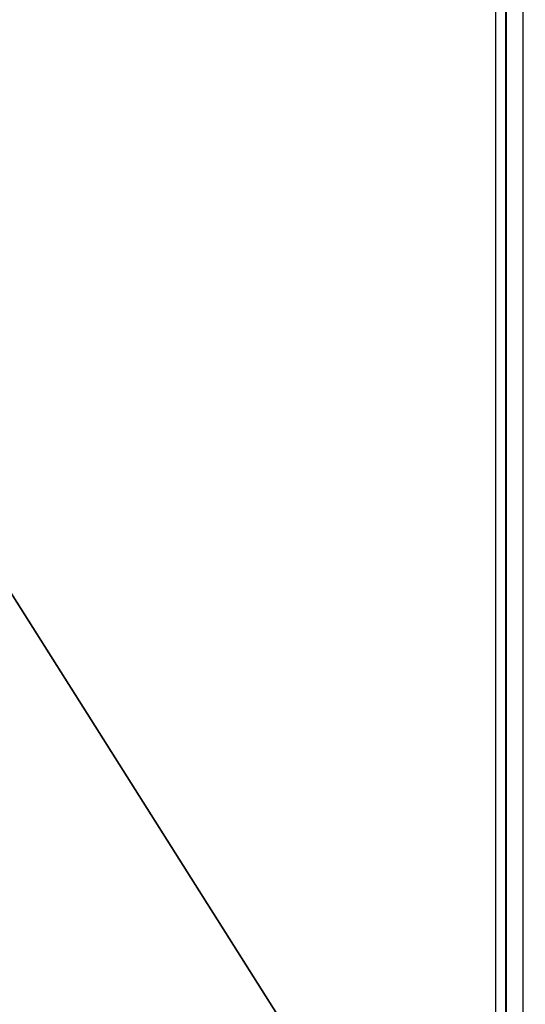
# Model space of a CAD drawing. Header units: millimetres. Extents: x 7187 to 8806, y -3756 to -2918.
# Tile 184 of 250: x 8758 to 8779, y -3625 to -3584. Entities that reach past the tile are written whole.
import ezdxf

# ---------------------------------------------------------------- set-up
doc = ezdxf.new("R2010")
doc.units = ezdxf.units.MM
doc.header["$LTSCALE"] = 3

msp = doc.modelspace()

# ---------------------------------------------------------------- linework, layer by layer
at = {"color": 1, "lineweight": 35}
msp.add_line((8370.851, -2995.7), (8806.093, -3684.478), dxfattribs=at)
at = {"linetype": 'Continuous', "lineweight": 30}
for p, q in [((8777.705, -3435.081), (8777.705, -3650.331)), ((8778.137, -3650.406), (8778.137, -3435.006)), ((8778.164, -3650.406), (8778.164, -3435.006)), ((8778.864, -3650.406), (8778.864, -3435.006))]:
    msp.add_line(p, q, dxfattribs=at)

doc.saveas('drawing.dxf')
